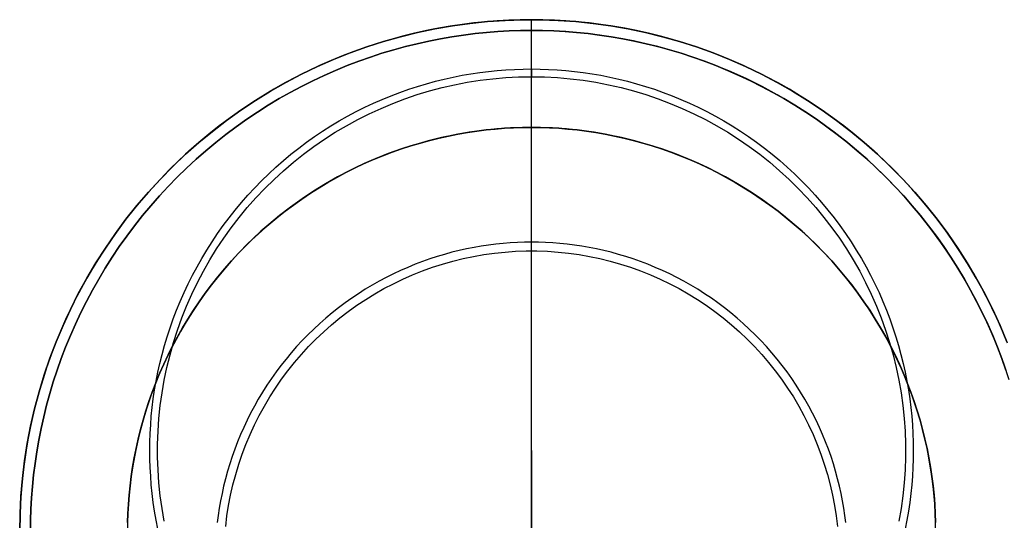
# Model space of a CAD drawing. Header units: millimetres. Extents: x -165 to 165, y -140 to 140.
# Tile 16 of 38: x -165 to -147, y 131 to 140. Entities that reach past the tile are written whole.
import ezdxf

# ---------------------------------------------------------------- set-up
doc = ezdxf.new("R2010")
doc.units = ezdxf.units.MM
doc.header["$MEASUREMENT"] = 0
doc.layers.add('Predefinito', color=5, linetype='Continuous')

# ---------------------------------------------------------------- blocks, each defined once
blk = doc.blocks.new('(#617) SUMATRA')
at = {"layer": 'Predefinito'}
for points in [[(-146.667, 133.997), (-146.757, 134.216), (-146.852, 134.433), (-146.954, 134.649), (-147.061, 134.863), (-147.175, 135.076), (-147.293, 135.286), (-147.418, 135.493), (-147.549, 135.698), (-147.684, 135.901), (-147.826, 136.1), (-147.973, 136.296), (-148.125, 136.488), (-148.282, 136.676), (-148.444, 136.861), (-148.611, 137.041), (-148.782, 137.218), (-148.959, 137.389), (-149.139, 137.556), (-149.324, 137.718), (-149.512, 137.875), (-149.704, 138.027), (-149.9, 138.174), (-150.099, 138.316), (-150.302, 138.451), (-150.507, 138.582), (-150.714, 138.707), (-150.924, 138.825), (-151.137, 138.939), (-151.351, 139.046), (-151.567, 139.148), (-151.784, 139.243), (-152.003, 139.333), (-152.223, 139.417), (-152.443, 139.495), (-152.665, 139.567), (-152.886, 139.633), (-153.108, 139.694), (-153.329, 139.749), (-153.551, 139.798), (-153.771, 139.841), (-153.992, 139.879), (-154.211, 139.912), (-154.429, 139.939), (-154.646, 139.962), (-154.862, 139.979), (-155.076, 139.991), (-155.289, 139.998), (-155.5, 140), (-155.711, 139.998), (-155.924, 139.991), (-156.138, 139.979), (-156.354, 139.962), (-156.571, 139.939), (-156.789, 139.912), (-157.008, 139.879), (-157.229, 139.841), (-157.449, 139.798), (-157.671, 139.749), (-157.892, 139.694), (-158.114, 139.633), (-158.335, 139.567), (-158.557, 139.495), (-158.777, 139.417), (-158.997, 139.333), (-159.216, 139.243), (-159.433, 139.148), (-159.649, 139.046), (-159.863, 138.939), (-160.076, 138.825), (-160.286, 138.707), (-160.493, 138.582), (-160.698, 138.451), (-160.901, 138.316), (-161.1, 138.174), (-161.296, 138.027), (-161.488, 137.875), (-161.676, 137.718), (-161.861, 137.556), (-162.041, 137.389), (-162.218, 137.218), (-162.389, 137.041), (-162.556, 136.861), (-162.718, 136.676), (-162.875, 136.488), (-163.027, 136.296), (-163.174, 136.1), (-163.316, 135.901), (-163.451, 135.698), (-163.582, 135.493), (-163.707, 135.286), (-163.825, 135.076), (-163.939, 134.863), (-164.046, 134.649), (-164.148, 134.433), (-164.243, 134.216), (-164.333, 133.997), (-164.417, 133.777), (-164.495, 133.557), (-164.567, 133.335), (-164.633, 133.114), (-164.694, 132.892), (-164.749, 132.671), (-164.798, 132.449), (-164.841, 132.229), (-164.879, 132.008), (-164.912, 131.789), (-164.939, 131.571), (-164.962, 131.354), (-164.979, 131.138), (-164.991, 130.924), (-164.998, 130.711), (-165, 130.5)], [(-165, 130.5), (-164.994, 130.828), (-164.977, 131.155), (-164.949, 131.482), (-164.91, 131.808), (-164.859, 132.132), (-164.797, 132.454), (-164.724, 132.773), (-164.64, 133.091), (-164.545, 133.404), (-164.439, 133.715), (-164.323, 134.022), (-164.196, 134.324), (-164.059, 134.622), (-163.912, 134.915), (-163.754, 135.203), (-163.587, 135.485), (-163.41, 135.761), (-163.224, 136.031), (-163.029, 136.294), (-162.824, 136.55), (-162.611, 136.8), (-162.389, 137.041), (-162.159, 137.275), (-161.921, 137.501), (-161.676, 137.719), (-161.423, 137.927), (-161.163, 138.127), (-160.897, 138.318), (-160.624, 138.5), (-160.344, 138.672), (-160.059, 138.834), (-159.769, 138.987), (-159.474, 139.129), (-159.173, 139.261), (-158.869, 139.383), (-158.56, 139.494), (-158.248, 139.594), (-157.932, 139.683), (-157.614, 139.762), (-157.293, 139.829), (-156.97, 139.886), (-156.645, 139.931), (-156.319, 139.965), (-155.992, 139.987), (-155.664, 139.999), (-155.336, 139.999), (-155.008, 139.987), (-154.681, 139.965), (-154.355, 139.931), (-154.03, 139.886), (-153.707, 139.829), (-153.386, 139.762), (-153.068, 139.683), (-152.752, 139.594), (-152.44, 139.494), (-152.131, 139.383), (-151.827, 139.261), (-151.526, 139.129), (-151.231, 138.987), (-150.941, 138.834), (-150.656, 138.672), (-150.376, 138.5), (-150.103, 138.318), (-149.837, 138.127), (-149.577, 137.927), (-149.324, 137.719), (-149.079, 137.501), (-148.841, 137.275), (-148.611, 137.041), (-148.389, 136.8), (-148.176, 136.55), (-147.971, 136.294), (-147.776, 136.031), (-147.59, 135.761), (-147.413, 135.485), (-147.246, 135.203), (-147.088, 134.915), (-146.941, 134.622), (-146.804, 134.324), (-146.677, 134.022)], [(-165, 130.5), (-164.994, 130.828), (-164.977, 131.155), (-164.949, 131.482), (-164.91, 131.808), (-164.859, 132.132), (-164.797, 132.454), (-164.724, 132.773), (-164.64, 133.091), (-164.545, 133.404), (-164.439, 133.715), (-164.323, 134.022), (-164.196, 134.324), (-164.059, 134.622), (-163.912, 134.915), (-163.754, 135.203), (-163.587, 135.485), (-163.41, 135.761), (-163.224, 136.031), (-163.029, 136.294), (-162.824, 136.55), (-162.611, 136.8), (-162.389, 137.041), (-162.159, 137.275), (-161.921, 137.501), (-161.676, 137.719), (-161.423, 137.927), (-161.163, 138.127), (-160.897, 138.318), (-160.624, 138.5), (-160.344, 138.672), (-160.059, 138.834), (-159.769, 138.987), (-159.474, 139.129), (-159.173, 139.261), (-158.869, 139.383), (-158.56, 139.494), (-158.248, 139.594), (-157.932, 139.683), (-157.614, 139.762), (-157.293, 139.829), (-156.97, 139.886), (-156.645, 139.931), (-156.319, 139.965), (-155.992, 139.987), (-155.664, 139.999), (-155.336, 139.999), (-155.008, 139.987), (-154.681, 139.965), (-154.355, 139.931), (-154.03, 139.886), (-153.707, 139.829), (-153.386, 139.762), (-153.068, 139.683), (-152.752, 139.594), (-152.44, 139.494), (-152.131, 139.383), (-151.827, 139.261), (-151.526, 139.129), (-151.231, 138.987), (-150.941, 138.834), (-150.656, 138.672), (-150.376, 138.5), (-150.103, 138.318), (-149.837, 138.127), (-149.577, 137.927), (-149.324, 137.719), (-149.079, 137.501), (-148.841, 137.275), (-148.611, 137.041), (-148.389, 136.8), (-148.176, 136.55), (-147.971, 136.294), (-147.776, 136.031), (-147.59, 135.761), (-147.413, 135.485), (-147.246, 135.203), (-147.088, 134.915), (-146.941, 134.622), (-146.804, 134.324), (-146.677, 134.022)], [(-155.5, 138), (-155.5, 140)], [(-164.8, 130.5), (-164.798, 130.706), (-164.791, 130.915), (-164.779, 131.124), (-164.762, 131.336), (-164.741, 131.548), (-164.714, 131.762), (-164.682, 131.977), (-164.645, 132.192), (-164.602, 132.408), (-164.554, 132.625), (-164.5, 132.842), (-164.441, 133.059), (-164.376, 133.276), (-164.305, 133.492), (-164.229, 133.708), (-164.147, 133.923), (-164.059, 134.137), (-163.966, 134.35), (-163.866, 134.562), (-163.761, 134.771), (-163.65, 134.979), (-163.534, 135.185), (-163.412, 135.388), (-163.284, 135.589), (-163.151, 135.787), (-163.013, 135.982), (-162.869, 136.174), (-162.72, 136.362), (-162.566, 136.546), (-162.408, 136.727), (-162.244, 136.904), (-162.076, 137.076), (-161.904, 137.244), (-161.727, 137.408), (-161.546, 137.566), (-161.362, 137.72), (-161.174, 137.869), (-160.982, 138.013), (-160.787, 138.151), (-160.589, 138.284), (-160.388, 138.412), (-160.185, 138.534), (-159.979, 138.65), (-159.771, 138.761), (-159.562, 138.866), (-159.35, 138.966), (-159.137, 139.059), (-158.923, 139.147), (-158.708, 139.229), (-158.492, 139.305), (-158.276, 139.376), (-158.059, 139.441), (-157.842, 139.5), (-157.625, 139.554), (-157.408, 139.602), (-157.192, 139.645), (-156.977, 139.682), (-156.762, 139.714), (-156.548, 139.741), (-156.336, 139.762), (-156.124, 139.779), (-155.915, 139.791), (-155.706, 139.798), (-155.5, 139.8), (-155.294, 139.798), (-155.085, 139.791), (-154.876, 139.779), (-154.664, 139.762), (-154.452, 139.741), (-154.238, 139.714), (-154.023, 139.682), (-153.808, 139.645), (-153.592, 139.602), (-153.375, 139.554), (-153.158, 139.5), (-152.941, 139.441), (-152.724, 139.376), (-152.508, 139.305), (-152.292, 139.229), (-152.077, 139.147), (-151.863, 139.059), (-151.65, 138.966), (-151.438, 138.866), (-151.229, 138.761), (-151.021, 138.65), (-150.815, 138.534), (-150.612, 138.412), (-150.411, 138.284), (-150.213, 138.151), (-150.018, 138.013), (-149.826, 137.869), (-149.638, 137.72), (-149.454, 137.566), (-149.273, 137.408), (-149.096, 137.244), (-148.924, 137.076), (-148.756, 136.904), (-148.592, 136.727), (-148.434, 136.546), (-148.28, 136.362), (-148.131, 136.174), (-147.987, 135.982), (-147.849, 135.787), (-147.716, 135.589), (-147.588, 135.388), (-147.466, 135.185), (-147.35, 134.979), (-147.239, 134.771), (-147.134, 134.562), (-147.034, 134.35), (-146.941, 134.137), (-146.853, 133.923), (-146.771, 133.708), (-146.695, 133.492)], [(-162.998, 130.666), (-162.993, 130.834), (-162.983, 131.004), (-162.97, 131.174), (-162.952, 131.345), (-162.931, 131.518), (-162.905, 131.691), (-162.875, 131.865), (-162.84, 132.039), (-162.802, 132.214), (-162.758, 132.389), (-162.71, 132.564), (-162.658, 132.739), (-162.601, 132.913), (-162.54, 133.087), (-162.473, 133.261), (-162.403, 133.433), (-162.327, 133.605), (-162.247, 133.776), (-162.162, 133.945), (-162.073, 134.112), (-161.979, 134.278), (-161.88, 134.442), (-161.777, 134.604), (-161.67, 134.764), (-161.559, 134.921), (-161.443, 135.075), (-161.323, 135.227), (-161.199, 135.376), (-161.071, 135.522), (-160.939, 135.664), (-160.803, 135.803), (-160.664, 135.939), (-160.522, 136.071), (-160.376, 136.199), (-160.227, 136.323), (-160.075, 136.443), (-159.921, 136.559), (-159.764, 136.67), (-159.604, 136.777), (-159.442, 136.88), (-159.278, 136.979), (-159.112, 137.073), (-158.945, 137.162), (-158.776, 137.247), (-158.605, 137.327), (-158.433, 137.403), (-158.261, 137.473), (-158.087, 137.54), (-157.913, 137.601), (-157.739, 137.658), (-157.564, 137.71), (-157.389, 137.758), (-157.214, 137.802), (-157.039, 137.84), (-156.865, 137.875), (-156.691, 137.905), (-156.518, 137.931), (-156.345, 137.952), (-156.174, 137.97), (-156.004, 137.983), (-155.834, 137.993), (-155.666, 137.998), (-155.5, 138), (-155.334, 137.998), (-155.166, 137.993), (-154.996, 137.983), (-154.826, 137.97), (-154.655, 137.952), (-154.482, 137.931), (-154.309, 137.905), (-154.135, 137.875), (-153.961, 137.84), (-153.786, 137.802), (-153.611, 137.758), (-153.436, 137.71), (-153.261, 137.658), (-153.087, 137.601), (-152.913, 137.54), (-152.739, 137.473), (-152.567, 137.403), (-152.395, 137.327), (-152.224, 137.247), (-152.055, 137.162), (-151.888, 137.073), (-151.722, 136.979), (-151.558, 136.88), (-151.396, 136.777), (-151.236, 136.67), (-151.079, 136.559), (-150.925, 136.443), (-150.773, 136.323), (-150.624, 136.199), (-150.478, 136.071), (-150.336, 135.939), (-150.197, 135.803), (-150.061, 135.664), (-149.929, 135.522), (-149.801, 135.376), (-149.677, 135.227), (-149.557, 135.075), (-149.441, 134.921), (-149.33, 134.764), (-149.223, 134.604), (-149.12, 134.442), (-149.021, 134.278), (-148.927, 134.112), (-148.838, 133.945), (-148.753, 133.776), (-148.673, 133.605), (-148.597, 133.433), (-148.527, 133.261), (-148.46, 133.087), (-148.399, 132.913), (-148.342, 132.739), (-148.29, 132.564), (-148.242, 132.389), (-148.198, 132.214), (-148.16, 132.039), (-148.125, 131.865), (-148.095, 131.691), (-148.069, 131.518), (-148.048, 131.345), (-148.03, 131.174), (-148.017, 131.004), (-148.007, 130.834), (-148.002, 130.666)], [(-148.002, 130.666), (-148.007, 130.834), (-148.017, 131.004), (-148.03, 131.174), (-148.048, 131.345), (-148.069, 131.518), (-148.095, 131.691), (-148.125, 131.865), (-148.16, 132.039), (-148.198, 132.214), (-148.242, 132.389), (-148.29, 132.564), (-148.342, 132.739), (-148.399, 132.913), (-148.46, 133.087), (-148.527, 133.261), (-148.597, 133.433), (-148.673, 133.605), (-148.753, 133.776), (-148.838, 133.945), (-148.927, 134.112), (-149.021, 134.278), (-149.12, 134.442), (-149.223, 134.604), (-149.33, 134.764), (-149.441, 134.921), (-149.557, 135.075), (-149.677, 135.227), (-149.801, 135.376), (-149.929, 135.522), (-150.061, 135.664), (-150.197, 135.803), (-150.336, 135.939), (-150.478, 136.071), (-150.624, 136.199), (-150.773, 136.323), (-150.925, 136.443), (-151.079, 136.559), (-151.236, 136.67), (-151.396, 136.777), (-151.558, 136.88), (-151.722, 136.979), (-151.888, 137.073), (-152.055, 137.162), (-152.224, 137.247), (-152.395, 137.327), (-152.567, 137.403), (-152.739, 137.473), (-152.913, 137.54), (-153.087, 137.601), (-153.261, 137.658), (-153.436, 137.71), (-153.611, 137.758), (-153.786, 137.802), (-153.961, 137.84), (-154.135, 137.875), (-154.309, 137.905), (-154.482, 137.931), (-154.655, 137.952), (-154.826, 137.97), (-154.996, 137.983), (-155.166, 137.993), (-155.334, 137.998), (-155.5, 138), (-155.666, 137.998), (-155.834, 137.993), (-156.004, 137.983), (-156.174, 137.97), (-156.345, 137.952), (-156.518, 137.931), (-156.691, 137.905), (-156.865, 137.875), (-157.039, 137.84), (-157.214, 137.802), (-157.389, 137.758), (-157.564, 137.71), (-157.739, 137.658), (-157.913, 137.601), (-158.087, 137.54), (-158.261, 137.473), (-158.433, 137.403), (-158.605, 137.327), (-158.776, 137.247), (-158.945, 137.162), (-159.112, 137.073), (-159.278, 136.979), (-159.442, 136.88), (-159.604, 136.777), (-159.764, 136.67), (-159.921, 136.559), (-160.075, 136.443), (-160.227, 136.323), (-160.376, 136.199), (-160.522, 136.071), (-160.664, 135.939), (-160.803, 135.803), (-160.939, 135.664), (-161.071, 135.522), (-161.199, 135.376), (-161.323, 135.227), (-161.443, 135.075), (-161.559, 134.921), (-161.67, 134.764), (-161.777, 134.604), (-161.88, 134.442), (-161.979, 134.278), (-162.073, 134.112), (-162.162, 133.945), (-162.247, 133.776), (-162.327, 133.605), (-162.403, 133.433), (-162.473, 133.261), (-162.54, 133.087), (-162.601, 132.913), (-162.658, 132.739), (-162.71, 132.564), (-162.758, 132.389), (-162.802, 132.214), (-162.84, 132.039), (-162.875, 131.865), (-162.905, 131.691), (-162.931, 131.518), (-162.952, 131.345), (-162.97, 131.174), (-162.983, 131.004), (-162.993, 130.834), (-162.998, 130.666)], [(-148, 130.5), (-148.004, 130.759), (-148.018, 131.017), (-148.04, 131.275), (-148.071, 131.532), (-148.111, 131.788), (-148.16, 132.042), (-148.218, 132.295), (-148.284, 132.545), (-148.359, 132.793), (-148.443, 133.038), (-148.534, 133.28), (-148.634, 133.519), (-148.743, 133.754), (-148.859, 133.985), (-148.983, 134.213), (-149.115, 134.435), (-149.255, 134.653), (-149.402, 134.866), (-149.556, 135.074), (-149.718, 135.277), (-149.886, 135.473), (-150.061, 135.664), (-150.243, 135.849), (-150.43, 136.027), (-150.624, 136.199), (-150.824, 136.364), (-151.029, 136.522), (-151.24, 136.672), (-151.455, 136.816), (-151.676, 136.952), (-151.9, 137.08), (-152.13, 137.2), (-152.363, 137.312), (-152.6, 137.417), (-152.84, 137.513), (-153.084, 137.6), (-153.331, 137.679), (-153.58, 137.75), (-153.831, 137.812), (-154.084, 137.865), (-154.34, 137.91), (-154.596, 137.945), (-154.853, 137.972), (-155.112, 137.99), (-155.371, 137.999), (-155.629, 137.999), (-155.888, 137.99), (-156.147, 137.972), (-156.404, 137.945), (-156.66, 137.91), (-156.916, 137.865), (-157.169, 137.812), (-157.42, 137.75), (-157.669, 137.679), (-157.916, 137.6), (-158.16, 137.513), (-158.4, 137.417), (-158.637, 137.312), (-158.87, 137.2), (-159.1, 137.08), (-159.324, 136.952), (-159.545, 136.816), (-159.76, 136.672), (-159.971, 136.522), (-160.176, 136.364), (-160.376, 136.199), (-160.57, 136.027), (-160.757, 135.849), (-160.939, 135.664), (-161.114, 135.473), (-161.282, 135.277), (-161.444, 135.074), (-161.598, 134.866), (-161.745, 134.653), (-161.885, 134.435), (-162.017, 134.213), (-162.141, 133.985), (-162.257, 133.754), (-162.366, 133.519), (-162.466, 133.28), (-162.557, 133.038), (-162.641, 132.793), (-162.716, 132.545), (-162.782, 132.295), (-162.84, 132.042), (-162.889, 131.788), (-162.929, 131.532), (-162.96, 131.275), (-162.982, 131.017), (-162.996, 130.759), (-163, 130.5)], [(-155.5, 122), (-155.5, 138)], [(-149.667, 130.662), (-149.684, 130.797), (-149.704, 130.932), (-149.728, 131.068), (-149.755, 131.205), (-149.785, 131.341), (-149.819, 131.478), (-149.857, 131.615), (-149.898, 131.752), (-149.942, 131.889), (-149.99, 132.025), (-150.042, 132.161), (-150.098, 132.296), (-150.157, 132.43), (-150.219, 132.564), (-150.286, 132.696), (-150.356, 132.827), (-150.429, 132.957), (-150.506, 133.085), (-150.587, 133.212), (-150.671, 133.337), (-150.758, 133.46), (-150.849, 133.581), (-150.943, 133.7), (-151.04, 133.816), (-151.14, 133.93), (-151.243, 134.042), (-151.349, 134.151), (-151.458, 134.257), (-151.57, 134.36), (-151.684, 134.46), (-151.8, 134.557), (-151.919, 134.651), (-152.04, 134.742), (-152.163, 134.829), (-152.288, 134.913), (-152.415, 134.994), (-152.543, 135.071), (-152.673, 135.144), (-152.804, 135.214), (-152.936, 135.281), (-153.07, 135.343), (-153.204, 135.402), (-153.339, 135.458), (-153.475, 135.51), (-153.611, 135.558), (-153.748, 135.602), (-153.885, 135.643), (-154.022, 135.681), (-154.159, 135.715), (-154.295, 135.745), (-154.432, 135.772), (-154.568, 135.796), (-154.703, 135.816), (-154.838, 135.833), (-154.973, 135.846), (-155.106, 135.857), (-155.238, 135.864), (-155.37, 135.869), (-155.5, 135.87), (-155.63, 135.869), (-155.762, 135.864), (-155.894, 135.857), (-156.027, 135.846), (-156.162, 135.833), (-156.297, 135.816), (-156.432, 135.796), (-156.568, 135.772), (-156.705, 135.745), (-156.841, 135.715), (-156.978, 135.681), (-157.115, 135.643), (-157.252, 135.602), (-157.389, 135.558), (-157.525, 135.51), (-157.661, 135.458), (-157.796, 135.402), (-157.93, 135.343), (-158.064, 135.281), (-158.196, 135.214), (-158.327, 135.144), (-158.457, 135.071), (-158.585, 134.994), (-158.712, 134.913), (-158.837, 134.829), (-158.96, 134.742), (-159.081, 134.651), (-159.2, 134.557), (-159.316, 134.46), (-159.43, 134.36), (-159.542, 134.257), (-159.651, 134.151), (-159.757, 134.042), (-159.86, 133.93), (-159.96, 133.816), (-160.057, 133.7), (-160.151, 133.581), (-160.242, 133.46), (-160.329, 133.337), (-160.413, 133.212), (-160.494, 133.085), (-160.571, 132.957), (-160.644, 132.827), (-160.714, 132.696), (-160.781, 132.564), (-160.843, 132.43), (-160.902, 132.296), (-160.958, 132.161), (-161.01, 132.025), (-161.058, 131.889), (-161.102, 131.752), (-161.143, 131.615), (-161.181, 131.478), (-161.215, 131.341), (-161.245, 131.205), (-161.272, 131.068), (-161.296, 130.932), (-161.316, 130.797), (-161.333, 130.662)], [(-161.177, 130.59), (-161.153, 130.786), (-161.123, 130.98), (-161.085, 131.174), (-161.042, 131.366), (-160.991, 131.556), (-160.934, 131.745), (-160.871, 131.931), (-160.801, 132.116), (-160.725, 132.297), (-160.642, 132.476), (-160.554, 132.652), (-160.459, 132.825), (-160.359, 132.995), (-160.252, 133.161), (-160.14, 133.323), (-160.023, 133.481), (-159.9, 133.635), (-159.772, 133.785), (-159.639, 133.93), (-159.501, 134.07), (-159.358, 134.206), (-159.21, 134.337), (-159.058, 134.462), (-158.902, 134.582), (-158.742, 134.697), (-158.578, 134.806), (-158.41, 134.91), (-158.239, 135.007), (-158.065, 135.099), (-157.887, 135.184), (-157.707, 135.263), (-157.524, 135.336), (-157.338, 135.403), (-157.151, 135.463), (-156.961, 135.517), (-156.77, 135.564), (-156.577, 135.605), (-156.383, 135.639), (-156.188, 135.666), (-155.992, 135.686), (-155.795, 135.7), (-155.599, 135.707), (-155.401, 135.707), (-155.205, 135.7), (-155.008, 135.686), (-154.812, 135.666), (-154.617, 135.639), (-154.423, 135.605), (-154.23, 135.564), (-154.039, 135.517), (-153.849, 135.463), (-153.662, 135.403), (-153.476, 135.336), (-153.293, 135.263), (-153.113, 135.184), (-152.935, 135.099), (-152.761, 135.007), (-152.59, 134.91), (-152.422, 134.806), (-152.258, 134.697), (-152.098, 134.582), (-151.942, 134.462), (-151.79, 134.337), (-151.642, 134.206), (-151.499, 134.07), (-151.361, 133.93), (-151.228, 133.785), (-151.1, 133.635), (-150.977, 133.481), (-150.86, 133.323), (-150.748, 133.161), (-150.641, 132.995), (-150.541, 132.825), (-150.446, 132.652), (-150.358, 132.476), (-150.275, 132.297), (-150.199, 132.116), (-150.129, 131.931), (-150.066, 131.745), (-150.009, 131.556), (-149.958, 131.366), (-149.915, 131.174), (-149.877, 130.98), (-149.847, 130.786), (-149.823, 130.59)]]:
    blk.add_lwpolyline(points, dxfattribs=at)
at = {"layer": 'Predefinito', "extrusion": (1, 0, 0)}
for points in [[(140, 59.8), (140, 0)], [(139.8, 60), (139.807, 60), (139.814, 60), (139.82, 59.999), (139.827, 59.998), (139.834, 59.997), (139.841, 59.996), (139.847, 59.994), (139.854, 59.993), (139.861, 59.991), (139.867, 59.988), (139.873, 59.986), (139.88, 59.983), (139.886, 59.981), (139.892, 59.978), (139.898, 59.974), (139.904, 59.971), (139.91, 59.967), (139.915, 59.963), (139.921, 59.959), (139.926, 59.955), (139.931, 59.951), (139.937, 59.946), (139.941, 59.941), (139.946, 59.937), (139.951, 59.931), (139.955, 59.926), (139.959, 59.921), (139.963, 59.915), (139.967, 59.91), (139.971, 59.904), (139.974, 59.898), (139.978, 59.892), (139.981, 59.886), (139.983, 59.88), (139.986, 59.873), (139.988, 59.867), (139.991, 59.861), (139.993, 59.854), (139.994, 59.847), (139.996, 59.841), (139.997, 59.834), (139.998, 59.827), (139.999, 59.82), (140, 59.814), (140, 59.807), (140, 59.8)], [(138, 0), (138, 36)], [(135.707, 59.916), (135.711, 59.922), (135.716, 59.927), (135.72, 59.932), (135.725, 59.937), (135.729, 59.942), (135.734, 59.947), (135.739, 59.951), (135.745, 59.956), (135.75, 59.96), (135.755, 59.964), (135.761, 59.968), (135.767, 59.971), (135.773, 59.975), (135.779, 59.978), (135.785, 59.981), (135.791, 59.984), (135.797, 59.986), (135.803, 59.989), (135.81, 59.991), (135.816, 59.993), (135.823, 59.994), (135.83, 59.996), (135.836, 59.997), (135.843, 59.998), (135.85, 59.999), (135.856, 60), (135.863, 60), (135.87, 60)], [(130, 56.982), (130.238, 56.986), (130.476, 56.998), (130.713, 57.018), (130.949, 57.047), (131.185, 57.083), (131.418, 57.127), (131.651, 57.179), (131.881, 57.239), (132.109, 57.307), (132.335, 57.382), (132.558, 57.465), (132.778, 57.556), (132.995, 57.653), (133.209, 57.759), (133.419, 57.871), (133.624, 57.991), (133.826, 58.117), (134.023, 58.25), (134.216, 58.39), (134.404, 58.536), (134.587, 58.689), (134.764, 58.847), (134.936, 59.012), (135.103, 59.182), (135.263, 59.358), (135.417, 59.539), (135.566, 59.725), (135.707, 59.916)]]:
    blk.add_lwpolyline(points, dxfattribs=at)
blk = doc.blocks.new('(#620) SUMATRA PIEDINO')
at = {"layer": 'Predefinito'}
for points in [[(3.997, -8.833), (4.216, -8.743), (4.433, -8.648), (4.649, -8.546), (4.863, -8.439), (5.076, -8.325), (5.286, -8.207), (5.493, -8.082), (5.698, -7.951), (5.901, -7.816), (6.1, -7.674), (6.296, -7.527), (6.488, -7.375), (6.676, -7.218), (6.861, -7.056), (7.041, -6.889), (7.218, -6.718), (7.389, -6.541), (7.556, -6.361), (7.718, -6.176), (7.875, -5.988), (8.027, -5.796), (8.174, -5.6), (8.316, -5.401), (8.451, -5.198), (8.582, -4.993), (8.707, -4.786), (8.825, -4.576), (8.939, -4.363), (9.046, -4.149), (9.148, -3.933), (9.243, -3.716), (9.333, -3.497), (9.417, -3.277), (9.495, -3.057), (9.567, -2.835), (9.633, -2.614), (9.694, -2.392), (9.749, -2.171), (9.798, -1.949), (9.841, -1.729), (9.879, -1.508), (9.912, -1.289), (9.939, -1.071), (9.962, -0.854), (9.979, -0.638), (9.991, -0.424), (9.998, -0.211), (10, 0), (9.998, 0.211), (9.991, 0.424), (9.979, 0.638), (9.962, 0.854), (9.939, 1.071), (9.912, 1.289), (9.879, 1.508), (9.841, 1.729), (9.798, 1.949), (9.749, 2.171), (9.694, 2.392), (9.633, 2.614), (9.567, 2.835), (9.495, 3.057), (9.417, 3.277), (9.333, 3.497), (9.243, 3.716), (9.148, 3.933), (9.046, 4.149), (8.939, 4.363), (8.825, 4.576), (8.707, 4.786), (8.582, 4.993), (8.451, 5.198), (8.316, 5.401), (8.174, 5.6), (8.027, 5.796), (7.875, 5.988), (7.718, 6.176), (7.556, 6.361), (7.389, 6.541), (7.218, 6.718), (7.041, 6.889), (6.861, 7.056), (6.676, 7.218), (6.488, 7.375), (6.296, 7.527), (6.1, 7.674), (5.901, 7.816), (5.698, 7.951), (5.493, 8.082), (5.286, 8.207), (5.076, 8.325), (4.863, 8.439), (4.649, 8.546), (4.433, 8.648), (4.216, 8.743), (3.997, 8.833), (3.777, 8.917), (3.557, 8.995), (3.335, 9.067), (3.114, 9.133), (2.892, 9.194), (2.671, 9.249), (2.449, 9.298), (2.229, 9.341), (2.008, 9.379), (1.789, 9.412), (1.571, 9.439), (1.354, 9.462), (1.138, 9.479), (0.924, 9.491), (0.711, 9.498), (0.5, 9.5)], [(4.022, -8.823), (4.324, -8.696), (4.622, -8.559), (4.915, -8.412), (5.203, -8.254), (5.485, -8.087), (5.761, -7.91), (6.031, -7.724), (6.294, -7.529), (6.55, -7.324), (6.8, -7.111), (7.041, -6.889), (7.275, -6.659), (7.501, -6.421), (7.719, -6.176), (7.927, -5.923), (8.127, -5.663), (8.318, -5.397), (8.5, -5.124), (8.672, -4.844), (8.834, -4.559), (8.987, -4.269), (9.129, -3.974), (9.261, -3.673), (9.383, -3.369), (9.494, -3.06), (9.594, -2.748), (9.683, -2.432), (9.762, -2.114), (9.829, -1.793), (9.886, -1.47), (9.931, -1.145), (9.965, -0.819), (9.987, -0.492), (9.999, -0.164), (9.999, 0.164), (9.987, 0.492), (9.965, 0.819), (9.931, 1.145), (9.886, 1.47), (9.829, 1.793), (9.762, 2.114), (9.683, 2.432), (9.594, 2.748), (9.494, 3.06), (9.383, 3.369), (9.261, 3.673), (9.129, 3.974), (8.987, 4.269), (8.834, 4.559), (8.672, 4.844), (8.5, 5.124), (8.318, 5.397), (8.127, 5.663), (7.927, 5.923), (7.719, 6.176), (7.501, 6.421), (7.275, 6.659), (7.041, 6.889), (6.8, 7.111), (6.55, 7.324), (6.294, 7.529), (6.031, 7.724), (5.761, 7.91), (5.485, 8.087), (5.203, 8.254), (4.915, 8.412), (4.622, 8.559), (4.324, 8.696), (4.022, 8.823), (3.715, 8.939), (3.404, 9.045), (3.091, 9.14), (2.773, 9.224), (2.454, 9.297), (2.132, 9.359), (1.808, 9.41), (1.482, 9.449), (1.155, 9.477), (0.828, 9.494), (0.5, 9.5)], [(4.022, -8.823), (4.324, -8.696), (4.622, -8.559), (4.915, -8.412), (5.203, -8.254), (5.485, -8.087), (5.761, -7.91), (6.031, -7.724), (6.294, -7.529), (6.55, -7.324), (6.8, -7.111), (7.041, -6.889), (7.275, -6.659), (7.501, -6.421), (7.719, -6.176), (7.927, -5.923), (8.127, -5.663), (8.318, -5.397), (8.5, -5.124), (8.672, -4.844), (8.834, -4.559), (8.987, -4.269), (9.129, -3.974), (9.261, -3.673), (9.383, -3.369), (9.494, -3.06), (9.594, -2.748), (9.683, -2.432), (9.762, -2.114), (9.829, -1.793), (9.886, -1.47), (9.931, -1.145), (9.965, -0.819), (9.987, -0.492), (9.999, -0.164), (9.999, 0.164), (9.987, 0.492), (9.965, 0.819), (9.931, 1.145), (9.886, 1.47), (9.829, 1.793), (9.762, 2.114), (9.683, 2.432), (9.594, 2.748), (9.494, 3.06), (9.383, 3.369), (9.261, 3.673), (9.129, 3.974), (8.987, 4.269), (8.834, 4.559), (8.672, 4.844), (8.5, 5.124), (8.318, 5.397), (8.127, 5.663), (7.927, 5.923), (7.719, 6.176), (7.501, 6.421), (7.275, 6.659), (7.041, 6.889), (6.8, 7.111), (6.55, 7.324), (6.294, 7.529), (6.031, 7.724), (5.761, 7.91), (5.485, 8.087), (5.203, 8.254), (4.915, 8.412), (4.622, 8.559), (4.324, 8.696), (4.022, 8.823), (3.715, 8.939), (3.404, 9.045), (3.091, 9.14), (2.773, 9.224), (2.454, 9.297), (2.132, 9.359), (1.808, 9.41), (1.482, 9.449), (1.155, 9.477), (0.828, 9.494), (0.5, 9.5)], [(3.492, -8.805), (3.708, -8.729), (3.923, -8.647), (4.137, -8.559), (4.35, -8.466), (4.562, -8.366), (4.771, -8.261), (4.979, -8.15), (5.185, -8.034), (5.388, -7.912), (5.589, -7.784), (5.787, -7.651), (5.982, -7.513), (6.174, -7.369), (6.362, -7.22), (6.546, -7.066), (6.727, -6.908), (6.904, -6.744), (7.076, -6.576), (7.244, -6.404), (7.408, -6.227), (7.566, -6.046), (7.72, -5.862), (7.869, -5.674), (8.013, -5.482), (8.151, -5.287), (8.284, -5.089), (8.412, -4.888), (8.534, -4.685), (8.65, -4.479), (8.761, -4.271), (8.866, -4.062), (8.966, -3.85), (9.059, -3.637), (9.147, -3.423), (9.229, -3.208), (9.305, -2.992), (9.376, -2.776), (9.441, -2.559), (9.5, -2.342), (9.554, -2.125), (9.602, -1.908), (9.645, -1.692), (9.682, -1.477), (9.714, -1.262), (9.741, -1.048), (9.762, -0.836), (9.779, -0.624), (9.791, -0.415), (9.798, -0.206), (9.8, 0), (9.798, 0.206), (9.791, 0.415), (9.779, 0.624), (9.762, 0.836), (9.741, 1.048), (9.714, 1.262), (9.682, 1.477), (9.645, 1.692), (9.602, 1.908), (9.554, 2.125), (9.5, 2.342), (9.441, 2.559), (9.376, 2.776), (9.305, 2.992), (9.229, 3.208), (9.147, 3.423), (9.059, 3.637), (8.966, 3.85), (8.866, 4.062), (8.761, 4.271), (8.65, 4.479), (8.534, 4.685), (8.412, 4.888), (8.284, 5.089), (8.151, 5.287), (8.013, 5.482), (7.869, 5.674), (7.72, 5.862), (7.566, 6.046), (7.408, 6.227), (7.244, 6.404), (7.076, 6.576), (6.904, 6.744), (6.727, 6.908), (6.546, 7.066), (6.362, 7.22), (6.174, 7.369), (5.982, 7.513), (5.787, 7.651), (5.589, 7.784), (5.388, 7.912), (5.185, 8.034), (4.979, 8.15), (4.771, 8.261), (4.562, 8.366), (4.35, 8.466), (4.137, 8.559), (3.923, 8.647), (3.708, 8.729), (3.492, 8.805), (3.276, 8.876), (3.059, 8.941), (2.842, 9), (2.625, 9.054), (2.408, 9.102), (2.192, 9.145), (1.977, 9.182), (1.762, 9.214), (1.548, 9.241), (1.336, 9.262), (1.124, 9.279), (0.915, 9.291), (0.706, 9.298), (0.5, 9.3)], [(0.666, 7.498), (0.834, 7.493), (1.004, 7.483), (1.174, 7.47), (1.345, 7.452), (1.518, 7.431), (1.691, 7.405), (1.865, 7.375), (2.039, 7.34), (2.214, 7.302), (2.389, 7.258), (2.564, 7.21), (2.739, 7.158), (2.913, 7.101), (3.087, 7.04), (3.261, 6.973), (3.433, 6.903), (3.605, 6.827), (3.776, 6.747), (3.945, 6.662), (4.112, 6.573), (4.278, 6.479), (4.442, 6.38), (4.604, 6.277), (4.764, 6.17), (4.921, 6.059), (5.075, 5.943), (5.227, 5.823), (5.376, 5.699), (5.522, 5.571), (5.664, 5.439), (5.803, 5.303), (5.939, 5.164), (6.071, 5.022), (6.199, 4.876), (6.323, 4.727), (6.443, 4.575), (6.559, 4.421), (6.67, 4.264), (6.777, 4.104), (6.88, 3.942), (6.979, 3.778), (7.073, 3.612), (7.162, 3.445), (7.247, 3.276), (7.327, 3.105), (7.403, 2.933), (7.473, 2.761), (7.54, 2.587), (7.601, 2.413), (7.658, 2.239), (7.71, 2.064), (7.758, 1.889), (7.802, 1.714), (7.84, 1.539), (7.875, 1.365), (7.905, 1.191), (7.931, 1.018), (7.952, 0.845), (7.97, 0.674), (7.983, 0.504), (7.993, 0.334), (7.998, 0.166), (8, 0), (7.998, -0.166), (7.993, -0.334), (7.983, -0.504), (7.97, -0.674), (7.952, -0.845), (7.931, -1.018), (7.905, -1.191), (7.875, -1.365), (7.84, -1.539), (7.802, -1.714), (7.758, -1.889), (7.71, -2.064), (7.658, -2.239), (7.601, -2.413), (7.54, -2.587), (7.473, -2.761), (7.403, -2.933), (7.327, -3.105), (7.247, -3.276), (7.162, -3.445), (7.073, -3.612), (6.979, -3.778), (6.88, -3.942), (6.777, -4.104), (6.67, -4.264), (6.559, -4.421), (6.443, -4.575), (6.323, -4.727), (6.199, -4.876), (6.071, -5.022), (5.939, -5.164), (5.803, -5.303), (5.664, -5.439), (5.522, -5.571), (5.376, -5.699), (5.227, -5.823), (5.075, -5.943), (4.921, -6.059), (4.764, -6.17), (4.604, -6.277), (4.442, -6.38), (4.278, -6.479), (4.112, -6.573), (3.945, -6.662), (3.776, -6.747), (3.605, -6.827), (3.433, -6.903), (3.261, -6.973), (3.087, -7.04), (2.913, -7.101), (2.739, -7.158), (2.564, -7.21), (2.389, -7.258), (2.214, -7.302), (2.039, -7.34), (1.865, -7.375), (1.691, -7.405), (1.518, -7.431), (1.345, -7.452), (1.174, -7.47), (1.004, -7.483), (0.834, -7.493), (0.666, -7.498)], [(0.666, -7.498), (0.834, -7.493), (1.004, -7.483), (1.174, -7.47), (1.345, -7.452), (1.518, -7.431), (1.691, -7.405), (1.865, -7.375), (2.039, -7.34), (2.214, -7.302), (2.389, -7.258), (2.564, -7.21), (2.739, -7.158), (2.913, -7.101), (3.087, -7.04), (3.261, -6.973), (3.433, -6.903), (3.605, -6.827), (3.776, -6.747), (3.945, -6.662), (4.112, -6.573), (4.278, -6.479), (4.442, -6.38), (4.604, -6.277), (4.764, -6.17), (4.921, -6.059), (5.075, -5.943), (5.227, -5.823), (5.376, -5.699), (5.522, -5.571), (5.664, -5.439), (5.803, -5.303), (5.939, -5.164), (6.071, -5.022), (6.199, -4.876), (6.323, -4.727), (6.443, -4.575), (6.559, -4.421), (6.67, -4.264), (6.777, -4.104), (6.88, -3.942), (6.979, -3.778), (7.073, -3.612), (7.162, -3.445), (7.247, -3.276), (7.327, -3.105), (7.403, -2.933), (7.473, -2.761), (7.54, -2.587), (7.601, -2.413), (7.658, -2.239), (7.71, -2.064), (7.758, -1.889), (7.802, -1.714), (7.84, -1.539), (7.875, -1.365), (7.905, -1.191), (7.931, -1.018), (7.952, -0.845), (7.97, -0.674), (7.983, -0.504), (7.993, -0.334), (7.998, -0.166), (8, 0), (7.998, 0.166), (7.993, 0.334), (7.983, 0.504), (7.97, 0.674), (7.952, 0.845), (7.931, 1.018), (7.905, 1.191), (7.875, 1.365), (7.84, 1.539), (7.802, 1.714), (7.758, 1.889), (7.71, 2.064), (7.658, 2.239), (7.601, 2.413), (7.54, 2.587), (7.473, 2.761), (7.403, 2.933), (7.327, 3.105), (7.247, 3.276), (7.162, 3.445), (7.073, 3.612), (6.979, 3.778), (6.88, 3.942), (6.777, 4.104), (6.67, 4.264), (6.559, 4.421), (6.443, 4.575), (6.323, 4.727), (6.199, 4.876), (6.071, 5.022), (5.939, 5.164), (5.803, 5.303), (5.664, 5.439), (5.522, 5.571), (5.376, 5.699), (5.227, 5.823), (5.075, 5.943), (4.921, 6.059), (4.764, 6.17), (4.604, 6.277), (4.442, 6.38), (4.278, 6.479), (4.112, 6.573), (3.945, 6.662), (3.776, 6.747), (3.605, 6.827), (3.433, 6.903), (3.261, 6.973), (3.087, 7.04), (2.913, 7.101), (2.739, 7.158), (2.564, 7.21), (2.389, 7.258), (2.214, 7.302), (2.039, 7.34), (1.865, 7.375), (1.691, 7.405), (1.518, 7.431), (1.345, 7.452), (1.174, 7.47), (1.004, 7.483), (0.834, 7.493), (0.666, 7.498)], [(0.5, -7.5), (0.759, -7.496), (1.017, -7.482), (1.275, -7.46), (1.532, -7.429), (1.788, -7.389), (2.042, -7.34), (2.295, -7.282), (2.545, -7.216), (2.793, -7.141), (3.038, -7.057), (3.28, -6.966), (3.519, -6.866), (3.754, -6.757), (3.985, -6.641), (4.213, -6.517), (4.435, -6.385), (4.653, -6.245), (4.866, -6.098), (5.074, -5.944), (5.277, -5.782), (5.473, -5.614), (5.664, -5.439), (5.849, -5.257), (6.027, -5.07), (6.199, -4.876), (6.364, -4.676), (6.522, -4.471), (6.672, -4.26), (6.816, -4.045), (6.952, -3.824), (7.08, -3.6), (7.2, -3.37), (7.312, -3.137), (7.417, -2.9), (7.513, -2.66), (7.6, -2.416), (7.679, -2.169), (7.75, -1.92), (7.812, -1.669), (7.865, -1.416), (7.91, -1.16), (7.945, -0.904), (7.972, -0.647), (7.99, -0.388), (7.999, -0.129), (7.999, 0.129), (7.99, 0.388), (7.972, 0.647), (7.945, 0.904), (7.91, 1.16), (7.865, 1.416), (7.812, 1.669), (7.75, 1.92), (7.679, 2.169), (7.6, 2.416), (7.513, 2.66), (7.417, 2.9), (7.312, 3.137), (7.2, 3.37), (7.08, 3.6), (6.952, 3.824), (6.816, 4.045), (6.672, 4.26), (6.522, 4.471), (6.364, 4.676), (6.199, 4.876), (6.027, 5.07), (5.849, 5.257), (5.664, 5.439), (5.473, 5.614), (5.277, 5.782), (5.074, 5.944), (4.866, 6.098), (4.653, 6.245), (4.435, 6.385), (4.213, 6.517), (3.985, 6.641), (3.754, 6.757), (3.519, 6.866), (3.28, 6.966), (3.038, 7.057), (2.793, 7.141), (2.545, 7.216), (2.295, 7.282), (2.042, 7.34), (1.788, 7.389), (1.532, 7.429), (1.275, 7.46), (1.017, 7.482), (0.759, 7.496), (0.5, 7.5)], [(0.546, 6.934), (0.711, 6.967), (0.875, 6.995), (1.039, 7.02), (1.201, 7.04), (1.363, 7.057), (1.524, 7.069), (1.684, 7.078), (1.843, 7.083), (2, 7.085), (2.157, 7.083), (2.316, 7.078), (2.476, 7.069), (2.637, 7.057), (2.799, 7.04), (2.961, 7.02), (3.125, 6.995), (3.289, 6.967), (3.454, 6.934), (3.619, 6.898), (3.784, 6.857), (3.95, 6.812), (4.115, 6.762), (4.28, 6.708), (4.444, 6.65), (4.608, 6.588), (4.771, 6.521), (4.933, 6.449), (5.094, 6.374), (5.254, 6.294), (5.413, 6.209), (5.569, 6.121), (5.724, 6.027), (5.877, 5.93), (6.028, 5.829), (6.176, 5.723), (6.322, 5.614), (6.466, 5.501), (6.606, 5.383), (6.744, 5.263), (6.879, 5.138), (7.01, 5.01), (7.138, 4.879), (7.263, 4.744), (7.383, 4.606), (7.501, 4.466), (7.614, 4.322), (7.723, 4.176), (7.829, 4.028), (7.93, 3.877), (8.027, 3.724), (8.121, 3.569), (8.209, 3.413), (8.294, 3.254), (8.374, 3.094), (8.449, 2.933), (8.521, 2.771), (8.588, 2.608), (8.65, 2.444), (8.708, 2.28), (8.762, 2.115), (8.812, 1.95), (8.857, 1.784), (8.898, 1.619), (8.934, 1.454), (8.967, 1.289), (8.995, 1.125), (9.02, 0.961), (9.04, 0.799), (9.057, 0.637), (9.069, 0.476), (9.078, 0.316), (9.083, 0.157), (9.085, 0)], [(0.69, 6.817), (0.926, 6.858), (1.163, 6.891), (1.402, 6.916), (1.641, 6.932), (1.88, 6.941), (2.12, 6.941), (2.359, 6.932), (2.598, 6.916), (2.837, 6.891), (3.074, 6.858), (3.31, 6.817), (3.545, 6.768), (3.777, 6.71), (4.008, 6.645), (4.236, 6.572), (4.462, 6.49), (4.684, 6.402), (4.903, 6.305), (5.119, 6.201), (5.332, 6.09), (5.54, 5.971), (5.744, 5.846), (5.943, 5.713), (6.138, 5.573), (6.328, 5.427), (6.513, 5.275), (6.692, 5.116), (6.866, 4.951), (7.034, 4.78), (7.196, 4.603), (7.352, 4.421), (7.501, 4.234), (7.644, 4.041), (7.78, 3.844), (7.909, 3.642), (8.031, 3.436), (8.146, 3.226), (8.254, 3.012), (8.354, 2.794), (8.447, 2.573), (8.532, 2.349), (8.609, 2.122), (8.679, 1.893), (8.74, 1.661), (8.793, 1.428), (8.838, 1.192), (8.875, 0.956), (8.904, 0.718), (8.925, 0.479), (8.937, 0.24), (8.942, 0)], [(9.085, 0), (9.083, -0.157), (9.078, -0.316), (9.069, -0.476), (9.057, -0.637), (9.04, -0.799), (9.02, -0.961), (8.995, -1.125), (8.967, -1.289), (8.934, -1.454), (8.898, -1.619), (8.857, -1.784), (8.812, -1.95), (8.762, -2.115), (8.708, -2.28), (8.65, -2.444), (8.588, -2.608), (8.521, -2.771), (8.449, -2.933), (8.374, -3.094), (8.294, -3.254), (8.209, -3.413), (8.121, -3.569), (8.027, -3.724), (7.93, -3.877), (7.829, -4.028), (7.723, -4.176), (7.614, -4.322), (7.501, -4.466), (7.383, -4.606), (7.263, -4.744), (7.138, -4.879), (7.01, -5.01), (6.879, -5.138), (6.744, -5.263), (6.606, -5.383), (6.466, -5.501), (6.322, -5.614), (6.176, -5.723), (6.028, -5.829), (5.877, -5.93), (5.724, -6.027), (5.569, -6.121), (5.413, -6.209), (5.254, -6.294), (5.094, -6.374), (4.933, -6.449), (4.771, -6.521), (4.608, -6.588), (4.444, -6.65), (4.28, -6.708), (4.115, -6.762), (3.95, -6.812), (3.784, -6.857), (3.619, -6.898), (3.454, -6.934), (3.289, -6.967), (3.125, -6.995), (2.961, -7.02), (2.799, -7.04), (2.637, -7.057), (2.476, -7.069), (2.316, -7.078), (2.157, -7.083), (2, -7.085), (1.843, -7.083), (1.684, -7.078), (1.524, -7.069), (1.363, -7.057), (1.201, -7.04), (1.039, -7.02), (0.875, -6.995), (0.711, -6.967), (0.546, -6.934)], [(8.942, 0), (8.937, -0.24), (8.925, -0.479), (8.904, -0.718), (8.875, -0.956), (8.838, -1.192), (8.793, -1.428), (8.74, -1.661), (8.679, -1.893), (8.609, -2.122), (8.532, -2.349), (8.447, -2.573), (8.354, -2.794), (8.254, -3.012), (8.146, -3.226), (8.031, -3.436), (7.909, -3.642), (7.78, -3.844), (7.644, -4.041), (7.501, -4.234), (7.352, -4.421), (7.196, -4.603), (7.034, -4.78), (6.866, -4.951), (6.692, -5.116), (6.513, -5.275), (6.328, -5.427), (6.138, -5.573), (5.943, -5.713), (5.744, -5.846), (5.54, -5.971), (5.332, -6.09), (5.119, -6.201), (4.903, -6.305), (4.684, -6.402), (4.462, -6.49), (4.236, -6.572), (4.008, -6.645), (3.777, -6.71), (3.545, -6.768), (3.31, -6.817), (3.074, -6.858), (2.837, -6.891), (2.598, -6.916), (2.359, -6.932), (2.12, -6.941), (1.88, -6.941), (1.641, -6.932), (1.402, -6.916), (1.163, -6.891), (0.926, -6.858), (0.69, -6.817)], [(-8, 0), (8, 0)], [(3.313, -8.864), (3.614, -8.763), (3.912, -8.652), (4.205, -8.53), (4.494, -8.399), (4.779, -8.257), (5.058, -8.106), (5.332, -7.946), (5.601, -7.776), (5.863, -7.598), (6.119, -7.41), (6.369, -7.214), (6.612, -7.01), (6.848, -6.797), (7.076, -6.576), (7.297, -6.348), (7.51, -6.112), (7.714, -5.869), (7.91, -5.619), (8.098, -5.363), (8.276, -5.101), (8.446, -4.832), (8.606, -4.558), (8.757, -4.279), (8.899, -3.994), (9.03, -3.705), (9.152, -3.412), (9.263, -3.114), (9.364, -2.813), (9.455, -2.509), (9.536, -2.202), (9.605, -1.892), (9.665, -1.58), (9.713, -1.266), (9.751, -0.951), (9.778, -0.635), (9.795, -0.318), (9.8, 0)], [(8, 0), (10, 0)], [(9.085, 0), (9.8, 0)]]:
    blk.add_lwpolyline(points, dxfattribs=at)
at = {"layer": 'Predefinito', "extrusion": (1, 0, 0)}
for points in [[(7.085, 0), (7.078, 0), (7.071, 0), (7.064, -0.001), (7.057, -0.002), (7.051, -0.003), (7.044, -0.004), (7.037, -0.006), (7.03, -0.008), (7.024, -0.01), (7.017, -0.012), (7.01, -0.014), (7.004, -0.017), (6.998, -0.02), (6.991, -0.023), (6.985, -0.027), (6.979, -0.03), (6.974, -0.034), (6.968, -0.038), (6.962, -0.042), (6.957, -0.047), (6.952, -0.051), (6.947, -0.056), (6.942, -0.061)], [(0, -3), (0.337, -2.994), (0.673, -2.977), (1.008, -2.947), (1.342, -2.906), (1.675, -2.854), (2.005, -2.79), (2.333, -2.714), (2.659, -2.627), (2.981, -2.529), (3.299, -2.42), (3.614, -2.299), (3.924, -2.168), (4.229, -2.026), (4.529, -1.873), (4.824, -1.711), (5.112, -1.538), (5.395, -1.355), (5.671, -1.162), (5.94, -0.96), (6.202, -0.748), (6.457, -0.528), (6.703, -0.298), (6.942, -0.061)], [(0, -3), (-0.337, -2.994), (-0.673, -2.977), (-1.008, -2.947), (-1.342, -2.906), (-1.675, -2.854), (-2.005, -2.79), (-2.333, -2.714), (-2.659, -2.627), (-2.981, -2.529), (-3.299, -2.42), (-3.614, -2.299), (-3.924, -2.168), (-4.229, -2.026), (-4.529, -1.873), (-4.824, -1.711), (-5.112, -1.538), (-5.395, -1.355), (-5.671, -1.162), (-5.94, -0.96), (-6.202, -0.748), (-6.457, -0.528), (-6.703, -0.298), (-6.942, -0.061)], [(0, 2), (0, 17)], [(0, 0.2), (0, 2)], [(-7.085, 0), (-7.078, 0), (-7.071, 0), (-7.064, -0.001), (-7.057, -0.002), (-7.051, -0.003), (-7.044, -0.004), (-7.037, -0.006), (-7.03, -0.008), (-7.024, -0.01), (-7.017, -0.012), (-7.01, -0.014), (-7.004, -0.017), (-6.998, -0.02), (-6.991, -0.023), (-6.985, -0.027), (-6.979, -0.03), (-6.974, -0.034), (-6.968, -0.038), (-6.962, -0.042), (-6.957, -0.047), (-6.952, -0.051), (-6.947, -0.056), (-6.942, -0.061)]]:
    blk.add_lwpolyline(points, dxfattribs=at)
at = {"layer": 'Predefinito', "extrusion": (0, 1, 0)}
for points in [[(-2, -3), (-1.663, -2.994), (-1.327, -2.977), (-0.992, -2.947), (-0.658, -2.906), (-0.325, -2.854), (0.005, -2.79), (0.333, -2.714), (0.659, -2.627), (0.981, -2.529), (1.299, -2.42), (1.614, -2.299), (1.924, -2.168), (2.229, -2.026), (2.529, -1.873), (2.824, -1.711), (3.112, -1.538), (3.395, -1.355), (3.671, -1.162), (3.94, -0.96), (4.202, -0.748), (4.457, -0.528), (4.703, -0.298), (4.942, -0.061)], [(-2, -3), (-2.337, -2.994), (-2.673, -2.977), (-3.008, -2.947), (-3.342, -2.906), (-3.675, -2.854), (-4.005, -2.79), (-4.333, -2.714), (-4.659, -2.627), (-4.981, -2.529), (-5.299, -2.42), (-5.614, -2.299), (-5.924, -2.168), (-6.229, -2.026), (-6.529, -1.873), (-6.824, -1.711), (-7.112, -1.538), (-7.395, -1.355), (-7.671, -1.162), (-7.94, -0.96), (-8.202, -0.748), (-8.457, -0.528), (-8.703, -0.298), (-8.942, -0.061)], [(-9.085, 0), (-9.078, 0), (-9.071, 0), (-9.064, -0.001), (-9.057, -0.002), (-9.051, -0.003), (-9.044, -0.004), (-9.037, -0.006), (-9.03, -0.008), (-9.024, -0.01), (-9.017, -0.012), (-9.01, -0.014), (-9.004, -0.017), (-8.998, -0.02), (-8.991, -0.023), (-8.985, -0.027), (-8.979, -0.03), (-8.974, -0.034), (-8.968, -0.038), (-8.962, -0.042), (-8.957, -0.047), (-8.952, -0.051), (-8.947, -0.056), (-8.942, -0.061)], [(-9.8, 0), (-9.807, 0), (-9.814, 0), (-9.82, 0.001), (-9.827, 0.002), (-9.834, 0.003), (-9.841, 0.004), (-9.847, 0.006), (-9.854, 0.007), (-9.861, 0.009), (-9.867, 0.012), (-9.873, 0.014), (-9.88, 0.017), (-9.886, 0.019), (-9.892, 0.022), (-9.898, 0.026), (-9.904, 0.029), (-9.91, 0.033), (-9.915, 0.037), (-9.921, 0.041), (-9.926, 0.045), (-9.931, 0.049), (-9.937, 0.054), (-9.941, 0.059), (-9.946, 0.063), (-9.951, 0.069), (-9.955, 0.074), (-9.959, 0.079), (-9.963, 0.085), (-9.967, 0.09), (-9.971, 0.096), (-9.974, 0.102), (-9.978, 0.108), (-9.981, 0.114), (-9.983, 0.12), (-9.986, 0.127), (-9.988, 0.133), (-9.991, 0.139), (-9.993, 0.146), (-9.994, 0.153), (-9.996, 0.159), (-9.997, 0.166), (-9.998, 0.173), (-9.999, 0.18), (-10, 0.186), (-10, 0.193), (-10, 0.2)]]:
    blk.add_lwpolyline(points, dxfattribs=at)
blk = doc.blocks.new('(#609) Assem1')
at = {"layer": 'Predefinito'}
blk.add_blockref('(#617) SUMATRA', (0, 0), dxfattribs=at)
at = {"layer": 'Predefinito', "rotation": 90}
blk.add_blockref('(#620) SUMATRA PIEDINO', (-155.5, 130, -2), dxfattribs=at)

msp = doc.modelspace()

# ---------------------------------------------------------------- block references
at = {"layer": 'Predefinito'}
msp.add_blockref('(#609) Assem1', (0, 0), dxfattribs=at)

doc.saveas('drawing.dxf')
